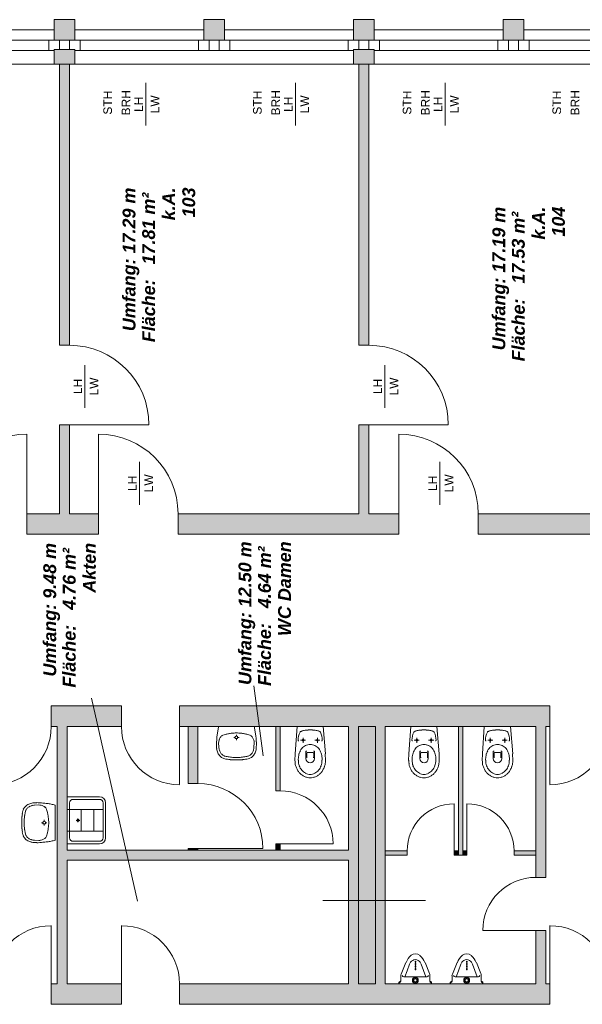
# Model space of a CAD drawing. Header units: metres. Extents: x -167 to 152, y -127 to 99.
# Tile 218 of 225: x 9.52 to 16.09, y 63.24 to 74.76. Entities that reach past the tile are written whole.
import ezdxf

# ---------------------------------------------------------------- set-up
doc = ezdxf.new("R2010")
doc.units = ezdxf.units.M
doc.layers.add('_OG 1 - B (3D)', color=7, linetype='Continuous', lineweight=9)
doc.layers.add('COE_Bestand-allg.', color=7, linetype='Continuous', lineweight=9)
doc.styles.add('Arial', font='arial.ttf')
doc.styles.add('Arial (bold italic)', font='arialbi.ttf')

# ---------------------------------------------------------------- blocks, each defined once
blk = doc.blocks.new('Group-17')
at = {"layer": 'COE_Bestand-allg.', "linetype": 'Continuous', "lineweight": 0, "transparency": 33554687}
for points in [[(10.16, 74.518), (10.16, 74.758), (9.92, 74.758), (9.92, 74.518)], [(11.91, 74.518), (11.91, 74.758), (11.67, 74.758), (11.67, 74.518)], [(13.66, 74.518), (13.66, 74.758), (13.42, 74.758), (13.42, 74.518)], [(15.41, 74.518), (15.41, 74.758), (15.17, 74.758), (15.17, 74.518)], [(10.16, 74.238), (10.16, 74.41), (9.92, 74.41), (9.92, 74.238)], [(13.66, 74.238), (13.66, 74.41), (13.42, 74.41), (13.42, 74.238)], [(10.097, 70.948), (10.097, 74.238), (9.982, 74.238), (9.982, 70.948)], [(13.597, 70.948), (13.597, 74.238), (13.482, 74.238), (13.482, 70.948)], [(10.437, 68.738), (10.437, 68.978), (10.097, 68.978), (10.097, 70.018), (9.982, 70.018), (9.982, 68.978), (9.6, 68.978), (9.6, 68.738)], [(13.947, 68.738), (13.947, 68.978), (13.597, 68.978), (13.597, 70.018), (13.482, 70.018), (13.482, 68.978), (11.367, 68.978), (11.367, 68.738)], [(19.202, 68.738), (19.202, 68.978), (17.075, 68.978), (17.075, 69.638), (16.93, 69.638), (16.93, 68.978), (14.877, 68.978), (14.877, 68.738)], [(15.715, 66.728), (11.385, 66.728), (11.385, 66.487), (13.36, 66.487), (13.36, 65.04), (10.07, 65.04), (10.07, 66.487), (10.705, 66.487), (10.705, 66.728), (9.885, 66.728), (9.885, 66.487), (9.955, 66.487), (9.955, 63.477), (9.885, 63.477), (9.885, 63.238), (10.705, 63.238), (10.705, 63.477), (10.07, 63.477), (10.07, 64.925), (13.36, 64.925), (13.36, 63.477), (11.385, 63.477), (11.385, 63.238), (15.715, 63.238), (15.715, 63.477), (15.665, 63.477), (15.665, 64.103), (15.55, 64.103), (15.55, 63.477), (13.79, 63.477), (13.79, 66.487), (15.55, 66.487), (15.55, 64.723), (15.665, 64.723), (15.665, 66.487), (15.715, 66.487)], [(11.6, 65.82), (11.6, 66.487), (11.485, 66.487), (11.485, 65.82)], [(12.56, 65.735), (12.56, 66.487), (12.51, 66.487), (12.51, 65.735)], [(14.645, 64.983), (14.695, 64.983), (14.695, 66.487), (14.645, 66.487)], [(12.56, 65.04), (12.56, 65.115), (12.51, 65.115), (12.51, 65.04)], [(11.6, 65.04), (11.6, 65.06), (11.485, 65.06), (11.485, 65.04)], [(13.79, 65.033), (13.79, 64.983), (14.045, 64.983), (14.045, 65.033)], [(14.645, 64.983), (14.645, 65.033), (14.595, 65.033), (14.595, 64.983)], [(14.745, 64.983), (14.745, 65.033), (14.695, 65.033), (14.695, 64.983)], [(15.55, 64.983), (15.55, 65.033), (15.295, 65.033), (15.295, 64.983)]]:
    blk.add_hatch(color=252, dxfattribs=at).paths.add_polyline_path(points)
at = {"layer": 'COE_Bestand-allg.', "color": 7, "linetype": 'Continuous', "lineweight": 9, "transparency": 33554687}
for p, q in [((8.41, 74.638), (9.92, 74.638)), ((11.67, 74.638), (10.16, 74.638)), ((11.91, 74.638), (13.42, 74.638)), ((15.17, 74.638), (13.66, 74.638)), ((15.41, 74.638), (16.92, 74.638)), ((8.473, 74.518), (9.857, 74.518)), ((9.92, 74.518), (9.857, 74.518)), ((9.857, 74.518), (9.857, 74.398)), ((9.982, 74.518), (9.982, 74.41)), ((10.097, 74.518), (10.097, 74.41)), ((10.16, 74.518), (10.223, 74.518)), ((11.607, 74.518), (10.223, 74.518)), ((10.223, 74.518), (10.223, 74.398)), ((11.67, 74.518), (11.607, 74.518)), ((11.607, 74.518), (11.607, 74.398)), ((11.732, 74.518), (11.732, 74.398)), ((11.847, 74.518), (11.847, 74.398)), ((11.91, 74.518), (11.972, 74.518)), ((11.972, 74.518), (11.972, 74.398)), ((11.972, 74.518), (13.357, 74.518)), ((13.42, 74.518), (13.357, 74.518)), ((13.357, 74.518), (13.357, 74.398)), ((13.482, 74.518), (13.482, 74.41)), ((13.597, 74.518), (13.597, 74.41)), ((13.66, 74.518), (13.723, 74.518)), ((15.107, 74.518), (13.723, 74.518)), ((13.723, 74.518), (13.723, 74.398)), ((15.17, 74.518), (15.107, 74.518)), ((15.107, 74.518), (15.107, 74.398)), ((15.232, 74.518), (15.232, 74.398)), ((15.347, 74.518), (15.347, 74.398)), ((15.41, 74.518), (15.472, 74.518)), ((15.472, 74.518), (15.472, 74.398)), ((15.472, 74.518), (16.857, 74.518)), ((8.473, 74.398), (9.857, 74.398)), ((9.92, 74.398), (9.857, 74.398)), ((10.16, 74.398), (10.223, 74.398)), ((11.607, 74.398), (10.223, 74.398)), ((11.732, 74.398), (11.607, 74.398)), ((11.847, 74.398), (11.732, 74.398)), ((11.847, 74.398), (11.972, 74.398)), ((11.972, 74.398), (13.357, 74.398)), ((13.42, 74.398), (13.357, 74.398)), ((13.66, 74.398), (13.723, 74.398)), ((15.107, 74.398), (13.723, 74.398)), ((15.232, 74.398), (15.107, 74.398)), ((15.347, 74.398), (15.232, 74.398)), ((15.347, 74.398), (15.472, 74.398)), ((15.472, 74.398), (16.857, 74.398)), ((9.92, 74.238), (6.66, 74.238)), ((9.982, 70.948), (9.982, 74.238)), ((10.097, 70.948), (10.097, 74.238)), ((13.42, 74.238), (10.16, 74.238)), ((13.482, 70.948), (13.482, 74.238)), ((13.597, 70.948), (13.597, 74.238)), ((16.92, 74.238), (13.66, 74.238)), ((10.989, 73.518), (10.991, 74.017)), ((12.739, 73.518), (12.741, 74.017)), ((14.489, 73.518), (14.491, 74.017)), ((9.982, 70.948), (10.097, 70.948)), ((13.482, 70.948), (13.597, 70.948)), ((10.279, 70.216), (10.279, 70.716)), ((13.784, 70.216), (13.784, 70.716)), ((9.982, 70.018), (10.097, 70.018)), ((9.982, 68.978), (9.982, 70.018)), ((10.097, 70.018), (11.027, 70.018)), ((10.097, 68.978), (10.097, 70.018)), ((13.482, 68.978), (13.482, 70.018)), ((13.482, 70.018), (13.597, 70.018)), ((13.597, 70.018), (14.527, 70.018)), ((13.597, 68.978), (13.597, 70.018)), ((9.6, 68.978), (9.6, 69.908)), ((10.437, 68.978), (10.437, 69.908)), ((13.947, 68.978), (13.947, 69.908)), ((10.918, 69.083), (10.918, 69.583)), ((14.428, 69.083), (14.428, 69.583)), ((9.6, 68.978), (9.982, 68.978)), ((9.6, 68.978), (9.6, 68.738)), ((10.097, 68.978), (10.437, 68.978)), ((10.437, 68.738), (10.437, 68.978)), ((11.367, 68.978), (13.482, 68.978)), ((11.367, 68.738), (11.367, 68.978)), ((13.597, 68.978), (13.947, 68.978)), ((13.947, 68.738), (13.947, 68.978)), ((14.877, 68.978), (16.93, 68.978)), ((14.877, 68.738), (14.877, 68.978)), ((9.6, 68.738), (10.437, 68.738)), ((11.367, 68.738), (13.947, 68.738)), ((14.877, 68.738), (19.202, 68.738)), ((12.255, 66.962), (12.361, 66.146)), ((10.356, 66.82), (10.893, 64.446)), ((9.885, 66.728), (10.705, 66.728)), ((9.885, 66.728), (9.885, 66.487)), ((10.705, 66.728), (10.705, 66.487)), ((11.385, 66.728), (15.715, 66.728)), ((11.385, 66.728), (11.385, 66.487)), ((15.715, 66.487), (15.715, 66.728)), ((9.885, 66.487), (9.955, 66.487)), ((9.955, 66.487), (9.955, 63.477)), ((10.07, 66.487), (10.705, 66.487)), ((10.07, 66.487), (10.07, 65.04)), ((11.385, 66.487), (11.385, 65.808)), ((11.385, 66.487), (13.36, 66.487)), ((11.485, 66.487), (11.485, 65.82)), ((11.6, 66.487), (11.6, 65.82)), ((11.843, 66.487), (12.257, 66.487)), ((12.51, 66.487), (12.51, 65.735)), ((12.56, 66.487), (12.56, 65.735)), ((12.758, 66.487), (12.735, 66.168)), ((12.758, 66.487), (13.062, 66.487)), ((13.062, 66.487), (13.09, 66.168)), ((13.36, 66.487), (13.36, 65.04)), ((13.475, 66.487), (13.675, 66.487)), ((13.475, 66.487), (13.475, 63.477)), ((13.675, 66.487), (13.675, 63.477)), ((13.79, 66.487), (15.55, 66.487)), ((13.79, 66.487), (13.79, 63.477)), ((14.088, 66.487), (14.065, 66.168)), ((14.088, 66.487), (14.392, 66.487)), ((14.392, 66.487), (14.42, 66.168)), ((14.645, 64.983), (14.645, 66.487)), ((14.695, 64.983), (14.695, 66.487)), ((14.947, 66.487), (14.925, 66.168)), ((14.947, 66.487), (15.252, 66.487)), ((15.252, 66.487), (15.28, 66.168)), ((15.55, 66.487), (15.55, 64.723)), ((15.665, 66.487), (15.715, 66.487)), ((15.665, 66.487), (15.665, 64.723)), ((15.715, 66.487), (15.715, 65.808)), ((12.04, 66.36), (12.019, 66.36)), ((12.05, 66.37), (12.05, 66.392)), ((12.081, 66.36), (12.06, 66.36)), ((12.829, 66.298), (12.829, 66.357)), ((12.996, 66.298), (12.996, 66.357)), ((14.159, 66.298), (14.159, 66.357)), ((14.326, 66.298), (14.326, 66.357)), ((15.018, 66.298), (15.018, 66.357)), ((15.186, 66.298), (15.186, 66.357)), ((11.818, 66.251), (11.817, 66.273)), ((11.845, 66.247), (11.842, 66.297)), ((12.05, 66.329), (12.05, 66.35)), ((12.255, 66.247), (12.258, 66.297)), ((12.282, 66.251), (12.283, 66.273)), ((12.858, 66.327), (12.799, 66.327)), ((12.966, 66.327), (13.026, 66.327)), ((14.188, 66.327), (14.129, 66.327)), ((14.296, 66.327), (14.356, 66.327)), ((15.048, 66.327), (14.989, 66.327)), ((15.156, 66.327), (15.216, 66.327)), ((12.733, 66.092), (12.735, 66.168)), ((12.863, 66.195), (12.863, 66.113)), ((12.873, 66.176), (12.873, 66.129)), ((12.953, 66.176), (12.953, 66.129)), ((12.962, 66.195), (12.962, 66.113)), ((13.091, 66.092), (13.089, 66.168)), ((14.063, 66.092), (14.065, 66.168)), ((14.193, 66.195), (14.193, 66.113)), ((14.203, 66.176), (14.203, 66.129)), ((14.283, 66.176), (14.283, 66.129)), ((14.292, 66.195), (14.292, 66.113)), ((14.421, 66.092), (14.419, 66.168)), ((14.923, 66.092), (14.925, 66.168)), ((15.052, 66.195), (15.052, 66.113)), ((15.062, 66.176), (15.062, 66.129)), ((15.142, 66.176), (15.142, 66.129)), ((15.152, 66.195), (15.152, 66.113)), ((15.281, 66.092), (15.279, 66.168)), ((11.485, 65.82), (11.6, 65.82)), ((10.07, 65.115), (10.07, 65.665)), ((10.07, 65.665), (10.45, 65.665)), ((12.51, 65.735), (12.56, 65.735)), ((9.69, 65.567), (9.74, 65.57)), ((9.693, 65.595), (9.716, 65.596)), ((9.93, 65.569), (9.93, 65.156)), ((10.1, 65.185), (10.1, 65.595)), ((10.14, 65.635), (10.45, 65.635)), ((10.49, 65.595), (10.49, 65.185)), ((10.52, 65.595), (10.52, 65.185)), ((14.595, 65.033), (14.595, 65.583)), ((14.745, 65.033), (14.745, 65.583)), ((10.07, 65.515), (10.49, 65.515)), ((10.233, 65.515), (10.233, 65.265)), ((10.383, 65.515), (10.383, 65.265)), ((9.772, 65.362), (9.793, 65.362)), ((9.803, 65.372), (9.803, 65.394)), ((9.803, 65.331), (9.803, 65.353)), ((9.812, 65.362), (9.834, 65.362)), ((10.177, 65.39), (10.22, 65.39)), ((10.197, 65.411), (10.197, 65.369)), ((10.197, 65.39), (10.197, 65.39)), ((10.07, 65.265), (10.49, 65.265)), ((9.69, 65.158), (9.74, 65.155)), ((9.693, 65.13), (9.716, 65.129)), ((10.45, 65.115), (10.07, 65.115)), ((10.45, 65.145), (10.14, 65.145)), ((12.51, 65.115), (12.51, 65.04)), ((12.51, 65.115), (12.56, 65.115)), ((12.56, 65.115), (13.18, 65.115)), ((12.56, 65.115), (12.56, 65.04)), ((10.07, 65.04), (13.36, 65.04)), ((11.485, 65.06), (11.6, 65.06)), ((11.485, 65.06), (11.485, 65.04)), ((11.6, 65.06), (12.36, 65.06)), ((11.6, 65.06), (11.6, 65.04)), ((13.79, 65.033), (14.045, 65.033)), ((13.79, 64.983), (14.045, 64.983)), ((14.045, 65.033), (14.045, 64.983)), ((14.595, 65.033), (14.645, 65.033)), ((14.595, 64.983), (14.595, 65.033)), ((14.595, 64.983), (14.745, 64.983)), ((14.695, 65.033), (14.745, 65.033)), ((14.745, 64.983), (14.745, 65.033)), ((15.295, 65.033), (15.55, 65.033)), ((15.295, 64.983), (15.295, 65.033)), ((15.295, 64.983), (15.55, 64.983)), ((10.07, 64.925), (10.07, 63.477)), ((10.07, 64.925), (13.36, 64.925)), ((13.36, 64.925), (13.36, 63.477)), ((15.55, 64.723), (15.665, 64.723)), ((14.26, 64.451), (13.06, 64.451)), ((9.885, 63.477), (9.885, 64.158)), ((10.705, 63.477), (10.705, 64.158)), ((15.55, 64.103), (14.93, 64.103)), ((15.55, 64.103), (15.55, 63.477)), ((15.55, 64.103), (15.665, 64.103)), ((15.665, 64.103), (15.665, 63.477)), ((15.715, 63.477), (15.715, 64.158)), ((13.974, 63.591), (14.032, 63.728)), ((14.045, 63.63), (14.073, 63.708)), ((14.086, 63.729), (14.073, 63.708)), ((14.198, 63.729), (14.211, 63.708)), ((14.265, 63.558), (14.211, 63.708)), ((14.306, 63.599), (14.255, 63.727)), ((14.574, 63.591), (14.632, 63.728)), ((14.645, 63.63), (14.673, 63.708)), ((14.686, 63.729), (14.673, 63.708)), ((14.798, 63.729), (14.811, 63.708)), ((14.865, 63.558), (14.811, 63.708)), ((14.906, 63.599), (14.855, 63.727)), ((14.018, 63.558), (14.045, 63.63)), ((14.618, 63.558), (14.645, 63.63)), ((9.885, 63.477), (9.955, 63.477)), ((9.885, 63.477), (9.885, 63.238)), ((10.07, 63.477), (10.705, 63.477)), ((10.705, 63.477), (10.705, 63.238)), ((11.385, 63.477), (13.36, 63.477)), ((11.385, 63.477), (11.385, 63.238)), ((13.475, 63.477), (13.675, 63.477)), ((13.79, 63.477), (15.55, 63.477)), ((13.95, 63.477), (13.95, 63.493)), ((13.95, 63.477), (14.33, 63.477)), ((13.97, 63.507), (13.97, 63.57)), ((14.005, 63.558), (14.279, 63.558)), ((14.31, 63.506), (14.31, 63.58)), ((14.33, 63.477), (14.33, 63.493)), ((14.55, 63.477), (14.55, 63.493)), ((14.55, 63.477), (14.93, 63.477)), ((14.57, 63.507), (14.57, 63.57)), ((14.605, 63.558), (14.879, 63.558)), ((14.91, 63.506), (14.91, 63.58)), ((14.93, 63.477), (14.93, 63.493)), ((15.665, 63.477), (15.715, 63.477)), ((15.715, 63.477), (15.715, 63.238)), ((9.885, 63.238), (10.705, 63.238)), ((11.385, 63.238), (15.715, 63.238))]:
    blk.add_line(p, q, dxfattribs=at)
at = {"layer": 'COE_Bestand-allg.', "color": 7, "linetype": 'Continuous', "lineweight": 9, "transparency": 33554687, "flags": 128}
for points in [[(10.16, 74.518), (10.16, 74.758), (9.92, 74.758), (9.92, 74.518)], [(10.16, 74.518), (9.92, 74.518), (9.92, 74.758), (10.16, 74.758)], [(11.91, 74.518), (11.91, 74.758), (11.67, 74.758), (11.67, 74.518)], [(11.67, 74.518), (11.91, 74.518), (11.91, 74.758), (11.67, 74.758)], [(13.66, 74.518), (13.66, 74.758), (13.42, 74.758), (13.42, 74.518)], [(13.66, 74.518), (13.42, 74.518), (13.42, 74.758), (13.66, 74.758)], [(15.41, 74.518), (15.41, 74.758), (15.17, 74.758), (15.17, 74.518)], [(15.17, 74.518), (15.41, 74.518), (15.41, 74.758), (15.17, 74.758)], [(10.16, 74.238), (10.16, 74.41), (9.92, 74.41), (9.92, 74.238)], [(10.16, 74.238), (9.92, 74.238), (9.92, 74.41), (10.16, 74.41)], [(13.66, 74.238), (13.66, 74.41), (13.42, 74.41), (13.42, 74.238)], [(13.66, 74.238), (13.42, 74.238), (13.42, 74.41), (13.66, 74.41)], [(10.097, 70.948), (10.097, 74.238), (9.982, 74.238), (9.982, 70.948)], [(13.597, 70.948), (13.597, 74.238), (13.482, 74.238), (13.482, 70.948)], [(10.437, 68.738), (10.437, 68.978), (10.097, 68.978), (10.097, 70.018), (9.982, 70.018), (9.982, 68.978), (9.6, 68.978), (9.6, 68.738)], [(13.947, 68.738), (13.947, 68.978), (13.597, 68.978), (13.597, 70.018), (13.482, 70.018), (13.482, 68.978), (11.367, 68.978), (11.367, 68.738)], [(19.202, 68.738), (19.202, 68.978), (17.075, 68.978), (17.075, 69.638), (16.93, 69.638), (16.93, 68.978), (14.877, 68.978), (14.877, 68.738)], [(15.715, 66.728), (11.385, 66.728), (11.385, 66.487), (13.36, 66.487), (13.36, 65.04), (10.07, 65.04), (10.07, 66.487), (10.705, 66.487), (10.705, 66.728), (9.885, 66.728), (9.885, 66.487), (9.955, 66.487), (9.955, 63.477), (9.885, 63.477), (9.885, 63.238), (10.705, 63.238), (10.705, 63.477), (10.07, 63.477), (10.07, 64.925), (13.36, 64.925), (13.36, 63.477), (11.385, 63.477), (11.385, 63.238), (15.715, 63.238), (15.715, 63.477), (15.665, 63.477), (15.665, 64.103), (15.55, 64.103), (15.55, 63.477), (13.79, 63.477), (13.79, 66.487), (15.55, 66.487), (15.55, 64.723), (15.665, 64.723), (15.665, 66.487), (15.715, 66.487)], [(11.6, 65.82), (11.6, 66.487), (11.485, 66.487), (11.485, 65.82)], [(12.56, 65.735), (12.56, 66.487), (12.51, 66.487), (12.51, 65.735)], [(14.645, 64.983), (14.695, 64.983), (14.695, 66.487), (14.645, 66.487)], [(12.56, 65.04), (12.56, 65.115), (12.51, 65.115), (12.51, 65.04)], [(11.6, 65.04), (11.6, 65.06), (11.485, 65.06), (11.485, 65.04)], [(13.79, 65.033), (13.79, 64.983), (14.045, 64.983), (14.045, 65.033)], [(14.645, 64.983), (14.645, 65.033), (14.595, 65.033), (14.595, 64.983)], [(14.745, 64.983), (14.745, 65.033), (14.695, 65.033), (14.695, 64.983)], [(15.55, 64.983), (15.55, 65.033), (15.295, 65.033), (15.295, 64.983)]]:
    blk.add_lwpolyline(points, close=True, dxfattribs=at)
at = {"layer": 'COE_Bestand-allg.', "color": 7, "linetype": 'Continuous', "lineweight": 9, "transparency": 33554687}
for centre, radius in [((14.143, 63.737), 0.00388), ((14.143, 63.719), 0.00388), ((14.743, 63.737), 0.00388), ((14.743, 63.719), 0.00388), ((14.143, 63.7), 0.00388), ((14.143, 63.681), 0.00388), ((14.143, 63.662), 0.00388), ((14.143, 63.644), 0.00388), ((14.743, 63.7), 0.00388), ((14.743, 63.681), 0.00388), ((14.743, 63.662), 0.00388), ((14.743, 63.644), 0.00388), ((14.141, 63.518), 0.0347), ((14.141, 63.518), 0.0233), ((14.141, 63.518), 0.0172), ((14.741, 63.518), 0.0347), ((14.741, 63.518), 0.0233), ((14.741, 63.518), 0.0172)]:
    blk.add_circle(centre, radius, dxfattribs=at)
for centre, radius, start, end in [((10.097, 70.018), 0.93, 0, 90), ((13.597, 70.018), 0.93, 0, 90), ((9.6, 68.978), 0.93, 90, 180), ((10.437, 68.978), 0.93, 0, 90), ((13.947, 68.978), 0.93, 360, 90), ((9.205, 66.487), 0.68, 270, 0), ((11.385, 66.487), 0.68, 180, 270), ((12.679, 66.281), 0.861, 166.1113, 169.1725), ((11.421, 66.281), 0.861, 10.8278, 13.8893), ((15.715, 66.487), 0.68, 270, 0), ((12.976, 66.229), 1.162, 171.8094, 174.3143), ((12.862, 66.245), 1.047, 169.1436, 171.8298), ((11.94, 66.308), 0.0948, 140.9782, 151.6668), ((11.927, 66.319), 0.0773, 128.7792, 141.0246), ((11.918, 66.33), 0.0628, 114.7359, 128.7914), ((11.986, 66.114), 0.289, 103.0369, 109.0886), ((12.041, 65.885), 0.525, 99.1727, 103.23), ((12.083, 65.631), 0.783, 96.1493, 99.2552), ((12.042, 66.11), 0.301, 93.4671, 98.092), ((12.048, 66.011), 0.401, 89.6973, 93.5202), ((12.05, 66.36), 0.0177, 90, 270), ((12.052, 66.011), 0.401, 86.4798, 90.3027), ((12.05, 66.36), 0.0177, 270, 90), ((12.058, 66.11), 0.301, 81.908, 86.5329), ((12.017, 65.631), 0.783, 80.7448, 83.8507), ((12.059, 65.885), 0.525, 76.77, 80.8273), ((12.114, 66.114), 0.289, 70.9114, 76.9631), ((12.182, 66.33), 0.0628, 51.2086, 65.2641), ((12.173, 66.319), 0.0773, 38.9754, 51.2208), ((12.16, 66.308), 0.0948, 28.3332, 39.0218), ((11.238, 66.245), 1.047, 8.1703, 10.8567), ((11.124, 66.229), 1.162, 5.6857, 8.1908), ((12.965, 66.333), 0.193, 152.7806, 181.7625), ((12.809, 66.412), 0.0185, 122.6303, 148.5961), ((12.83, 66.383), 0.0537, 111.3137, 124.0477), ((12.855, 66.32), 0.122, 104.5499, 111.8955), ((12.88, 66.227), 0.218, 99.7999, 104.7702), ((12.899, 66.122), 0.325, 96.0916, 99.8978), ((12.909, 66.03), 0.417, 92.9228, 96.1437), ((12.912, 65.977), 0.471, 89.9853, 92.957), ((12.913, 65.977), 0.471, 87.043, 90.0147), ((12.916, 66.03), 0.417, 83.8563, 87.0772), ((12.926, 66.122), 0.325, 80.1022, 83.9084), ((12.945, 66.227), 0.218, 75.2298, 80.2001), ((12.97, 66.32), 0.122, 68.1045, 75.4501), ((12.995, 66.383), 0.0537, 55.9523, 68.6863), ((13.016, 66.412), 0.0185, 31.4039, 57.3697), ((12.86, 66.333), 0.193, 358.2375, 27.2194), ((14.295, 66.333), 0.193, 152.7806, 181.7625), ((14.139, 66.412), 0.0185, 122.6303, 148.5961), ((14.16, 66.383), 0.0537, 111.3137, 124.0477), ((14.185, 66.32), 0.122, 104.5499, 111.8955), ((14.21, 66.227), 0.218, 99.7999, 104.7702), ((14.229, 66.122), 0.325, 96.0916, 99.8978), ((14.239, 66.03), 0.417, 92.9228, 96.1437), ((14.242, 65.977), 0.471, 89.9853, 92.957), ((14.243, 65.977), 0.471, 87.043, 90.0147), ((14.246, 66.03), 0.417, 83.8563, 87.0772), ((14.256, 66.122), 0.325, 80.1022, 83.9084), ((14.275, 66.227), 0.218, 75.2298, 80.2001), ((14.3, 66.32), 0.122, 68.1045, 75.4501), ((14.325, 66.383), 0.0537, 55.9523, 68.6863), ((14.346, 66.412), 0.0185, 31.4039, 57.3697), ((14.19, 66.333), 0.193, 358.2375, 27.2194), ((15.155, 66.333), 0.193, 152.7806, 181.7625), ((14.999, 66.412), 0.0185, 122.6303, 148.5961), ((15.02, 66.383), 0.0537, 111.3137, 124.0477), ((15.045, 66.32), 0.122, 104.5499, 111.8955), ((15.07, 66.227), 0.218, 99.7999, 104.7702), ((15.089, 66.122), 0.325, 96.0916, 99.8978), ((15.099, 66.03), 0.417, 92.9228, 96.1437), ((15.102, 65.977), 0.471, 89.9853, 92.957), ((15.103, 65.977), 0.471, 87.043, 90.0147), ((15.106, 66.03), 0.417, 83.8563, 87.0772), ((15.116, 66.122), 0.325, 80.1022, 83.9084), ((15.135, 66.227), 0.218, 75.2298, 80.2001), ((15.16, 66.32), 0.122, 68.1045, 75.4501), ((15.185, 66.383), 0.0537, 55.9523, 68.6863), ((15.206, 66.412), 0.0185, 31.4039, 57.3697), ((15.05, 66.333), 0.193, 358.2375, 27.2194), ((13.564, 66.244), 1.748, 177.834, 179.0322), ((13.208, 66.257), 1.391, 176.4492, 177.8443), ((11.972, 66.246), 0.154, 178.1193, 187.1165), ((11.977, 66.293), 0.135, 169.8598, 178.3085), ((11.969, 66.295), 0.127, 161.1024, 169.9054), ((11.976, 66.25), 0.131, 181.3871, 189.6242), ((11.956, 66.3), 0.112, 151.6136, 161.1522), ((12.144, 66.3), 0.112, 18.8478, 28.3864), ((12.131, 66.295), 0.127, 10.0946, 18.8976), ((12.124, 66.25), 0.131, 350.3758, 358.6129), ((12.123, 66.293), 0.135, 1.6915, 10.1402), ((10.892, 66.257), 1.391, 2.1557, 3.5508), ((12.128, 66.246), 0.154, 352.8835, 1.8807), ((10.536, 66.244), 1.748, 0.9678, 2.166), ((12.779, 66.327), 0.007, 179.9929, 270.0071), ((12.921, 66.139), 0.141, 128.1654, 140.0393), ((12.829, 66.327), 0.01, 0, 180), ((12.829, 66.327), 0.01, 180, 0), ((12.916, 66.145), 0.133, 115.8148, 128.1614), ((12.913, 66.151), 0.127, 103.059, 115.7989), ((12.913, 66.154), 0.123, 90.0683, 103.0333), ((12.912, 66.154), 0.123, 76.9667, 89.9317), ((12.912, 66.151), 0.127, 64.2011, 76.941), ((12.909, 66.145), 0.133, 51.8386, 64.1852), ((12.996, 66.327), 0.01, 0, 180), ((12.996, 66.327), 0.01, 180, 0), ((12.904, 66.139), 0.141, 39.9607, 51.8346), ((13.046, 66.327), 0.007, 269.9929, 0.0071), ((14.109, 66.327), 0.007, 179.9929, 270.0071), ((14.251, 66.139), 0.141, 128.1654, 140.0393), ((14.159, 66.327), 0.01, 0, 180), ((14.159, 66.327), 0.01, 180, 0), ((14.246, 66.145), 0.133, 115.8148, 128.1614), ((14.243, 66.151), 0.127, 103.059, 115.7989), ((14.243, 66.154), 0.123, 90.0683, 103.0333), ((14.242, 66.154), 0.123, 76.9667, 89.9317), ((14.242, 66.151), 0.127, 64.2011, 76.941), ((14.239, 66.145), 0.133, 51.8386, 64.1852), ((14.326, 66.327), 0.01, 0, 180), ((14.326, 66.327), 0.01, 180, 0), ((14.234, 66.139), 0.141, 39.9607, 51.8346), ((14.376, 66.327), 0.007, 269.9929, 0.0071), ((14.969, 66.327), 0.007, 179.9929, 270.0071), ((15.111, 66.139), 0.141, 128.1654, 140.0393), ((15.018, 66.327), 0.01, 0, 180), ((15.018, 66.327), 0.01, 180, 0), ((15.106, 66.145), 0.133, 115.8148, 128.1614), ((15.103, 66.151), 0.127, 103.059, 115.7989), ((15.103, 66.154), 0.123, 90.0683, 103.0333), ((15.102, 66.154), 0.123, 76.9667, 89.9317), ((15.102, 66.151), 0.127, 64.2011, 76.941), ((15.099, 66.145), 0.133, 51.8386, 64.1852), ((15.186, 66.327), 0.01, 0, 180), ((15.186, 66.327), 0.01, 180, 0), ((15.094, 66.139), 0.141, 39.9607, 51.8346), ((15.236, 66.327), 0.007, 269.9929, 0.0071), ((11.977, 66.246), 0.16, 187.0818, 195.8852), ((11.975, 66.246), 0.157, 195.8507, 204.7368), ((11.967, 66.242), 0.148, 204.7016, 213.9487), ((11.955, 66.234), 0.134, 213.9132, 223.8049), ((11.981, 66.251), 0.136, 189.5852, 197.6276), ((11.978, 66.25), 0.133, 197.5889, 205.746), ((11.969, 66.246), 0.123, 205.705, 214.2942), ((11.943, 66.222), 0.117, 223.7723, 234.5835), ((11.957, 66.237), 0.108, 214.2494, 223.6133), ((11.934, 66.209), 0.101, 234.5629, 246.5125), ((11.945, 66.226), 0.091, 223.5668, 234.0729), ((11.935, 66.212), 0.0746, 234.0354, 246.0282), ((11.93, 66.2), 0.0614, 246.0246, 259.6845), ((12.012, 66.531), 0.402, 256.652, 259.83), ((12.044, 66.706), 0.58, 259.7772, 262.2643), ((12.065, 66.865), 0.74, 262.2353, 264.3483), ((12.077, 66.974), 0.85, 264.3295, 266.2556), ((12.079, 67.011), 0.887, 266.2405, 268.1132), ((12.021, 67.011), 0.887, 271.8868, 273.7595), ((12.023, 66.974), 0.85, 273.7444, 275.6705), ((12.035, 66.865), 0.74, 275.6517, 277.7647), ((12.056, 66.706), 0.58, 277.7357, 280.2228), ((12.088, 66.531), 0.402, 280.17, 283.348), ((12.17, 66.2), 0.0614, 280.3155, 293.9754), ((12.165, 66.212), 0.0746, 293.9718, 305.9646), ((12.166, 66.209), 0.101, 293.4875, 305.4371), ((12.155, 66.226), 0.091, 305.9271, 316.4332), ((12.143, 66.237), 0.108, 316.3867, 325.7506), ((12.157, 66.222), 0.117, 305.4165, 316.2277), ((12.131, 66.246), 0.123, 325.7058, 334.295), ((12.145, 66.234), 0.134, 316.1951, 326.0868), ((12.122, 66.25), 0.133, 334.254, 342.4111), ((12.119, 66.251), 0.136, 342.3724, 350.4148), ((12.133, 66.242), 0.148, 326.0513, 335.2984), ((12.125, 66.246), 0.157, 335.2632, 344.1493), ((12.123, 66.246), 0.16, 344.1148, 352.9182), ((13.084, 66.094), 0.311, 170.1229, 180.2963), ((12.94, 66.128), 0.163, 162.4435, 173.2192), ((12.935, 66.13), 0.157, 151.4311, 162.4613), ((12.928, 66.133), 0.15, 140.033, 151.4446), ((12.868, 66.195), 0.005, 90, 180), ((12.872, 66.188), 0.0131, 98.2189, 108.0169), ((12.868, 66.199), 0.000783, 90.3188, 160.8002), ((12.88, 66.144), 0.0574, 95.8076, 99.3934), ((12.878, 66.176), 0.005, 90, 180), ((12.878, 66.129), 0.005, 180, 270), ((12.882, 66.169), 0.0137, 96.8831, 105.3897), ((12.878, 66.181), 0.000659, 84.583, 157.873), ((12.888, 66.123), 0.0602, 94.8262, 97.9228), ((12.896, 66.035), 0.148, 93.3168, 95.0064), ((12.904, 65.915), 0.269, 92.2394, 93.3718), ((12.909, 65.784), 0.4, 91.3941, 92.2621), ((12.912, 65.673), 0.511, 90.6696, 91.4059), ((12.912, 65.609), 0.575, 89.9967, 90.6772), ((12.913, 65.609), 0.575, 89.3228, 90.0033), ((12.913, 65.673), 0.511, 88.5941, 89.3304), ((12.916, 65.784), 0.4, 87.7379, 88.6059), ((12.921, 65.915), 0.269, 86.6282, 87.7606), ((12.929, 66.035), 0.148, 84.9936, 86.6832), ((12.937, 66.123), 0.0602, 82.0772, 85.1738), ((12.943, 66.169), 0.0137, 74.6103, 83.1169), ((12.947, 66.181), 0.000659, 22.127, 95.417), ((12.948, 66.176), 0.005, 0, 90), ((12.948, 66.129), 0.005, 270, 0), ((12.945, 66.144), 0.0574, 80.6066, 84.1924), ((12.953, 66.188), 0.0131, 71.9831, 81.7811), ((12.957, 66.199), 0.000783, 19.1998, 89.6812), ((12.957, 66.195), 0.005, 0, 90), ((12.897, 66.133), 0.15, 28.5554, 39.967), ((12.89, 66.13), 0.157, 17.5387, 28.5689), ((12.885, 66.128), 0.163, 6.7808, 17.5565), ((12.741, 66.094), 0.311, 359.7037, 9.8771), ((14.414, 66.094), 0.311, 170.1229, 180.2963), ((14.27, 66.128), 0.163, 162.4435, 173.2192), ((14.265, 66.13), 0.157, 151.4311, 162.4613), ((14.258, 66.133), 0.15, 140.033, 151.4446), ((14.198, 66.195), 0.005, 90, 180), ((14.202, 66.188), 0.0131, 98.2189, 108.0169), ((14.198, 66.199), 0.000783, 90.3188, 160.8002), ((14.21, 66.144), 0.0574, 95.8076, 99.3934), ((14.208, 66.176), 0.005, 90, 180), ((14.208, 66.129), 0.005, 180, 270), ((14.212, 66.169), 0.0137, 96.8831, 105.3897), ((14.208, 66.181), 0.000659, 84.583, 157.873), ((14.218, 66.123), 0.0602, 94.8262, 97.9228), ((14.226, 66.035), 0.148, 93.3168, 95.0064), ((14.234, 65.915), 0.269, 92.2394, 93.3718), ((14.239, 65.784), 0.4, 91.3941, 92.2621), ((14.242, 65.673), 0.511, 90.6696, 91.4059), ((14.242, 65.609), 0.575, 89.9967, 90.6772), ((14.243, 65.609), 0.575, 89.3228, 90.0033), ((14.243, 65.673), 0.511, 88.5941, 89.3304), ((14.246, 65.784), 0.4, 87.7379, 88.6059), ((14.251, 65.915), 0.269, 86.6282, 87.7606), ((14.259, 66.035), 0.148, 84.9936, 86.6832), ((14.267, 66.123), 0.0602, 82.0772, 85.1738), ((14.273, 66.169), 0.0137, 74.6103, 83.1169), ((14.277, 66.181), 0.000659, 22.127, 95.417), ((14.278, 66.176), 0.005, 0, 90), ((14.278, 66.129), 0.005, 270, 0), ((14.275, 66.144), 0.0574, 80.6066, 84.1924), ((14.283, 66.188), 0.0131, 71.9831, 81.7811), ((14.287, 66.199), 0.000783, 19.1998, 89.6812), ((14.287, 66.195), 0.005, 0, 90), ((14.227, 66.133), 0.15, 28.5554, 39.967), ((14.22, 66.13), 0.157, 17.5387, 28.5689), ((14.215, 66.128), 0.163, 6.7808, 17.5565), ((14.071, 66.094), 0.311, 359.7037, 9.8771), ((15.274, 66.094), 0.311, 170.1229, 180.2963), ((15.13, 66.128), 0.163, 162.4435, 173.2192), ((15.125, 66.13), 0.157, 151.4311, 162.4613), ((15.118, 66.133), 0.15, 140.033, 151.4446), ((15.058, 66.195), 0.005, 90, 180), ((15.062, 66.188), 0.0131, 98.2189, 108.0169), ((15.058, 66.199), 0.000783, 90.3188, 160.8002), ((15.07, 66.144), 0.0574, 95.8076, 99.3934), ((15.068, 66.176), 0.005, 90, 180), ((15.068, 66.129), 0.005, 180, 270), ((15.072, 66.169), 0.0137, 96.8831, 105.3897), ((15.068, 66.181), 0.000659, 84.583, 157.873), ((15.078, 66.123), 0.0602, 94.8262, 97.9228), ((15.086, 66.035), 0.148, 93.3168, 95.0064), ((15.094, 65.915), 0.269, 92.2394, 93.3718), ((15.099, 65.784), 0.4, 91.3941, 92.2621), ((15.102, 65.673), 0.511, 90.6696, 91.4059), ((15.102, 65.609), 0.575, 89.9967, 90.6772), ((15.103, 65.609), 0.575, 89.3228, 90.0033), ((15.103, 65.673), 0.511, 88.5941, 89.3304), ((15.106, 65.784), 0.4, 87.7379, 88.6059), ((15.111, 65.915), 0.269, 86.6282, 87.7606), ((15.119, 66.035), 0.148, 84.9936, 86.6832), ((15.127, 66.123), 0.0602, 82.0772, 85.1738), ((15.133, 66.169), 0.0137, 74.6103, 83.1169), ((15.137, 66.181), 0.000659, 22.127, 95.417), ((15.138, 66.176), 0.005, 0, 90), ((15.138, 66.129), 0.005, 270, 0), ((15.135, 66.144), 0.0574, 80.6066, 84.1924), ((15.143, 66.188), 0.0131, 71.9831, 81.7811), ((15.147, 66.199), 0.000783, 19.1998, 89.6812), ((15.147, 66.195), 0.005, 0, 90), ((15.087, 66.133), 0.15, 28.5554, 39.967), ((15.08, 66.13), 0.157, 17.5387, 28.5689), ((15.075, 66.128), 0.163, 6.7808, 17.5565), ((14.931, 66.094), 0.311, 359.7037, 9.8771), ((11.928, 66.196), 0.0874, 246.5189, 259.6725), ((12.004, 66.482), 0.383, 256.1461, 260.8169), ((12.025, 66.604), 0.506, 260.754, 264.625), ((12.033, 66.693), 0.596, 264.5856, 268.0564), ((12.035, 66.727), 0.63, 268.026, 271.3709), ((12.065, 66.727), 0.63, 268.6291, 271.974), ((12.067, 66.693), 0.596, 271.9436, 275.4144), ((12.075, 66.604), 0.506, 275.375, 279.246), ((12.096, 66.482), 0.383, 279.1831, 283.8539), ((12.172, 66.196), 0.0874, 280.3275, 293.4811), ((12.965, 66.092), 0.231, 179.8048, 189.7233), ((12.959, 66.091), 0.226, 189.7023, 199.7918), ((12.949, 66.087), 0.215, 199.7729, 210.1942), ((12.966, 66.092), 0.192, 179.8028, 189.3956), ((12.96, 66.091), 0.186, 189.3704, 199.1668), ((12.95, 66.087), 0.176, 199.1432, 209.3388), ((12.913, 66.113), 0.05, 180, 0), ((12.874, 66.087), 0.176, 330.6612, 340.8568), ((12.864, 66.091), 0.186, 340.8332, 350.6296), ((12.858, 66.092), 0.192, 350.6044, 0.1972), ((12.875, 66.087), 0.215, 329.8058, 340.2271), ((12.865, 66.091), 0.226, 340.2082, 350.2977), ((12.859, 66.092), 0.231, 350.2767, 0.1952), ((14.295, 66.092), 0.231, 179.8048, 189.7233), ((14.289, 66.091), 0.226, 189.7023, 199.7918), ((14.279, 66.087), 0.215, 199.7729, 210.1942), ((14.296, 66.092), 0.192, 179.8028, 189.3956), ((14.29, 66.091), 0.186, 189.3704, 199.1668), ((14.28, 66.087), 0.176, 199.1432, 209.3388), ((14.243, 66.113), 0.05, 180, 0), ((14.204, 66.087), 0.176, 330.6612, 340.8568), ((14.194, 66.091), 0.186, 340.8332, 350.6296), ((14.188, 66.092), 0.192, 350.6044, 0.1972), ((14.205, 66.087), 0.215, 329.8058, 340.2271), ((14.195, 66.091), 0.226, 340.2082, 350.2977), ((14.189, 66.092), 0.231, 350.2767, 0.1952), ((15.155, 66.092), 0.231, 179.8048, 189.7233), ((15.149, 66.091), 0.226, 189.7023, 199.7918), ((15.139, 66.087), 0.215, 199.7729, 210.1942), ((15.156, 66.092), 0.192, 179.8028, 189.3956), ((15.15, 66.091), 0.186, 189.3704, 199.1668), ((15.14, 66.087), 0.176, 199.1432, 209.3388), ((15.103, 66.113), 0.05, 180, 0), ((15.064, 66.087), 0.176, 330.6612, 340.8568), ((15.054, 66.091), 0.186, 340.8332, 350.6296), ((15.048, 66.092), 0.192, 350.6044, 0.1972), ((15.065, 66.087), 0.215, 329.8058, 340.2271), ((15.055, 66.091), 0.226, 340.2082, 350.2977), ((15.049, 66.092), 0.231, 350.2767, 0.1952), ((12.937, 66.08), 0.201, 210.1796, 221.0685), ((12.926, 66.07), 0.187, 221.0617, 232.5055), ((12.938, 66.08), 0.162, 209.3194, 220.088), ((12.919, 66.06), 0.174, 232.5104, 244.519), ((12.927, 66.071), 0.147, 220.0773, 231.5423), ((12.919, 66.061), 0.134, 231.5461, 243.7384), ((12.914, 66.051), 0.164, 244.5378, 257.0173), ((12.914, 66.052), 0.125, 243.7614, 256.5747), ((12.913, 66.047), 0.12, 256.6155, 269.7915), ((12.911, 66.047), 0.12, 270.2085, 283.3845), ((12.91, 66.052), 0.125, 283.4253, 296.2386), ((12.91, 66.051), 0.164, 282.9827, 295.4622), ((12.906, 66.061), 0.134, 296.2616, 308.4539), ((12.906, 66.06), 0.174, 295.481, 307.4896), ((12.897, 66.071), 0.147, 308.4577, 319.9227), ((12.886, 66.08), 0.162, 319.912, 330.6806), ((12.898, 66.07), 0.187, 307.4945, 318.9383), ((12.887, 66.08), 0.201, 318.9315, 329.8204), ((14.267, 66.08), 0.201, 210.1796, 221.0685), ((14.256, 66.07), 0.187, 221.0617, 232.5055), ((14.268, 66.08), 0.162, 209.3194, 220.088), ((14.249, 66.06), 0.174, 232.5104, 244.519), ((14.257, 66.071), 0.147, 220.0773, 231.5423), ((14.249, 66.061), 0.134, 231.5461, 243.7384), ((14.244, 66.051), 0.164, 244.5378, 257.0173), ((14.244, 66.052), 0.125, 243.7614, 256.5747), ((14.243, 66.047), 0.12, 256.6155, 269.7915), ((14.241, 66.047), 0.12, 270.2085, 283.3845), ((14.24, 66.052), 0.125, 283.4253, 296.2386), ((14.24, 66.051), 0.164, 282.9827, 295.4622), ((14.236, 66.061), 0.134, 296.2616, 308.4539), ((14.236, 66.06), 0.174, 295.481, 307.4896), ((14.227, 66.071), 0.147, 308.4577, 319.9227), ((14.216, 66.08), 0.162, 319.912, 330.6806), ((14.228, 66.07), 0.187, 307.4945, 318.9383), ((14.217, 66.08), 0.201, 318.9315, 329.8204), ((15.127, 66.08), 0.201, 210.1796, 221.0685), ((15.116, 66.07), 0.187, 221.0617, 232.5055), ((15.128, 66.08), 0.162, 209.3194, 220.088), ((15.109, 66.06), 0.174, 232.5104, 244.519), ((15.117, 66.071), 0.147, 220.0773, 231.5423), ((15.109, 66.061), 0.134, 231.5461, 243.7384), ((15.104, 66.051), 0.164, 244.5378, 257.0173), ((15.104, 66.052), 0.125, 243.7614, 256.5747), ((15.103, 66.047), 0.12, 256.6155, 269.7915), ((15.101, 66.047), 0.12, 270.2085, 283.3845), ((15.1, 66.052), 0.125, 283.4253, 296.2386), ((15.1, 66.051), 0.164, 282.9827, 295.4622), ((15.096, 66.061), 0.134, 296.2616, 308.4539), ((15.096, 66.06), 0.174, 295.481, 307.4896), ((15.087, 66.071), 0.147, 308.4577, 319.9227), ((15.076, 66.08), 0.162, 319.912, 330.6806), ((15.088, 66.07), 0.187, 307.4945, 318.9383), ((15.077, 66.08), 0.201, 318.9315, 329.8204), ((11.6, 65.06), 0.76, 0, 90), ((12.913, 66.046), 0.159, 257.048, 269.7978), ((12.911, 66.046), 0.159, 270.2022, 282.952), ((14.243, 66.046), 0.159, 257.048, 269.7978), ((14.241, 66.046), 0.159, 270.2022, 282.952), ((15.103, 66.046), 0.159, 257.048, 269.7978), ((15.101, 66.046), 0.159, 270.2022, 282.952), ((10.45, 65.595), 0.07, 359.9836, 89.9754), ((12.56, 65.115), 0.62, 0, 90), ((9.665, 65.469), 0.117, 133.7723, 144.5835), ((9.676, 65.457), 0.134, 123.9132, 133.8049), ((9.684, 65.446), 0.148, 114.7016, 123.9487), ((9.688, 65.443), 0.123, 115.705, 124.2942), ((9.688, 65.437), 0.157, 105.8507, 114.7368), ((9.693, 65.434), 0.133, 107.5889, 115.746), ((9.689, 65.435), 0.16, 97.0818, 105.8852), ((9.694, 65.432), 0.136, 99.5852, 107.6276), ((9.688, 65.44), 0.154, 88.1193, 97.1165), ((9.693, 65.436), 0.131, 91.3871, 99.6242), ((9.686, 63.849), 1.748, 87.834, 89.0322), ((9.736, 65.435), 0.135, 79.8598, 88.3085), ((9.7, 64.204), 1.391, 86.4492, 87.8443), ((9.737, 65.443), 0.127, 71.1024, 79.9054), ((9.742, 65.457), 0.112, 61.6136, 71.1522), ((9.671, 64.436), 1.162, 81.8094, 84.3143), ((9.751, 65.472), 0.0948, 50.9782, 61.6668), ((9.688, 64.551), 1.047, 79.1436, 81.8298), ((9.723, 64.733), 0.861, 76.1113, 79.1725), ((10.14, 65.595), 0.04, 89.957, 180.0287), ((10.45, 65.595), 0.04, 359.9714, 89.957), ((14.595, 65.033), 0.55, 90, 180), ((14.745, 65.033), 0.55, 0, 90), ((10.136, 65.379), 0.596, 174.5856, 178.0564), ((10.047, 65.388), 0.506, 170.754, 174.625), ((9.924, 65.408), 0.383, 166.1461, 170.8169), ((9.639, 65.484), 0.0874, 156.5189, 169.6725), ((9.651, 65.479), 0.101, 144.5629, 156.5125), ((10.307, 65.347), 0.74, 172.2353, 174.3483), ((10.149, 65.369), 0.58, 169.7772, 172.2643), ((9.974, 65.401), 0.402, 166.652, 169.83), ((9.643, 65.483), 0.0614, 156.0246, 169.6845), ((9.655, 65.477), 0.0746, 144.0354, 156.0282), ((9.668, 65.468), 0.091, 133.5668, 144.0729), ((9.68, 65.455), 0.108, 124.2494, 133.6133), ((9.762, 65.486), 0.0773, 38.7792, 51.0246), ((9.773, 65.495), 0.0628, 24.7359, 38.7914), ((9.556, 65.427), 0.289, 13.0369, 19.0886), ((9.327, 65.372), 0.525, 9.1727, 13.23), ((9.073, 65.33), 0.783, 6.1493, 9.2552), ((10.17, 65.378), 0.63, 178.026, 181.3709), ((10.17, 65.347), 0.63, 178.6291, 181.974), ((10.136, 65.346), 0.596, 181.9436, 185.4144), ((10.453, 65.333), 0.887, 176.2405, 178.1132), ((10.453, 65.392), 0.887, 181.8868, 183.7595), ((10.417, 65.336), 0.85, 174.3295, 176.2556), ((10.417, 65.389), 0.85, 183.7444, 185.6705), ((9.802, 65.362), 0.0177, 0, 180), ((9.802, 65.362), 0.0177, 180, 0), ((9.553, 65.371), 0.301, 3.4671, 8.092), ((9.553, 65.354), 0.301, 351.908, 356.5329), ((9.454, 65.365), 0.401, 359.6973, 3.5202), ((9.454, 65.36), 0.401, 356.4798, 0.3027), ((10.197, 65.39), 0.0145, 90, 270), ((10.197, 65.39), 0.0102, 90, 270), ((10.197, 65.39), 0.0145, 270, 90), ((10.197, 65.39), 0.0102, 270, 90), ((10.047, 65.337), 0.506, 185.375, 189.246), ((9.924, 65.317), 0.383, 189.1831, 193.8539), ((9.639, 65.241), 0.0874, 190.3275, 203.4811), ((9.651, 65.246), 0.101, 203.4875, 215.4371), ((10.307, 65.378), 0.74, 185.6517, 187.7647), ((10.149, 65.356), 0.58, 187.7357, 190.2228), ((9.974, 65.324), 0.402, 190.17, 193.348), ((9.643, 65.242), 0.0614, 190.3155, 203.9754), ((9.655, 65.248), 0.0746, 203.9718, 215.9646), ((9.668, 65.257), 0.091, 215.9271, 226.4332), ((9.773, 65.23), 0.0628, 321.2086, 335.2641), ((9.556, 65.298), 0.289, 340.9114, 346.9631), ((9.327, 65.353), 0.525, 346.77, 350.8273), ((9.073, 65.395), 0.783, 350.7448, 353.8507), ((9.665, 65.256), 0.117, 215.4165, 226.2277), ((9.676, 65.268), 0.134, 226.1951, 236.0868), ((9.684, 65.279), 0.148, 236.0513, 245.2984), ((9.68, 65.27), 0.108, 226.3867, 235.7506), ((9.688, 65.282), 0.123, 235.7058, 244.295), ((9.688, 65.288), 0.157, 245.2632, 254.1493), ((9.693, 65.291), 0.133, 244.254, 252.4111), ((9.689, 65.29), 0.16, 254.1148, 262.9182), ((9.694, 65.293), 0.136, 252.3724, 260.4148), ((9.688, 65.285), 0.154, 262.8835, 271.8807), ((9.693, 65.289), 0.131, 260.3758, 268.6129), ((9.686, 66.876), 1.748, 270.9678, 272.166), ((9.736, 65.29), 0.135, 271.6915, 280.1402), ((9.7, 66.521), 1.391, 272.1557, 273.5508), ((9.737, 65.282), 0.127, 280.0946, 288.8976), ((9.742, 65.268), 0.112, 288.8478, 298.3864), ((9.671, 66.289), 1.162, 275.6857, 278.1908), ((9.751, 65.253), 0.0948, 298.3332, 309.0218), ((9.762, 65.239), 0.0773, 308.9754, 321.2208), ((9.688, 66.174), 1.047, 278.1703, 280.8567), ((9.723, 65.992), 0.861, 280.8278, 283.8893), ((10.14, 65.185), 0.04, 180.0287, 270.043), ((10.45, 65.185), 0.04, 270.043, 359.9714), ((10.45, 65.185), 0.07, 270.0246, 359.9836), ((15.55, 64.103), 0.62, 90, 180), ((9.885, 63.477), 0.68, 90, 180), ((10.705, 63.477), 0.68, 0, 90), ((15.715, 63.477), 0.68, 360, 90), ((14.143, 63.737), 0.0902, 53.3591, 124.8614), ((14.743, 63.737), 0.0902, 53.3591, 124.8614), ((14.269, 63.623), 0.259, 133.4181, 156.0066), ((14.142, 63.694), 0.066, 31.9495, 147.8478), ((14.017, 63.622), 0.259, 23.7906, 46.3792), ((14.869, 63.623), 0.259, 133.4181, 156.0066), ((14.742, 63.694), 0.066, 31.9495, 147.8478), ((14.617, 63.622), 0.259, 23.7906, 46.3792), ((14.025, 63.57), 0.0552, 157.086, 180), ((14.258, 63.58), 0.0523, 0, 21.964), ((14.625, 63.57), 0.0552, 157.086, 180), ((14.858, 63.58), 0.0523, 0, 21.964), ((13.959, 63.493), 0.00912, 84.664, 180), ((13.954, 63.506), 0.016, 270, 0), ((13.96, 63.512), 0.00966, 266.2913, 0), ((14.006, 63.575), 0.0171, 180, 270), ((14.277, 63.575), 0.0171, 269.973, 359.973), ((14.32, 63.512), 0.00966, 180, 273.7087), ((14.326, 63.506), 0.016, 180, 270), ((14.321, 63.493), 0.00912, 0, 95.336), ((14.559, 63.493), 0.00912, 84.664, 180), ((14.554, 63.506), 0.016, 270, 0), ((14.56, 63.512), 0.00966, 266.2913, 0), ((14.606, 63.575), 0.0171, 180, 270), ((14.877, 63.575), 0.0171, 269.973, 359.973), ((14.92, 63.512), 0.00966, 180, 273.7087), ((14.926, 63.506), 0.016, 180, 270), ((14.921, 63.493), 0.00912, 0, 95.336)]:
    blk.add_arc(centre, radius, start, end, dxfattribs=at)
at = {"layer": 'COE_Bestand-allg.', "color": 7, "transparency": 33554687, "line_spacing_factor": 0.25}
for s, insert, char_height, attachment_point, rotation, style in [('STH', (10.495, 73.787), 0.1002, 2, 89.6286, 'Arial'), ('BRH', (10.808, 73.785), 0.1002, 8, 89.6286, 'Arial'), ('LW', (11.147, 73.767), 0.1002, 8, 89.8159, 'Arial'), ('STH', (12.245, 73.787), 0.1002, 2, 89.6286, 'Arial'), ('BRH', (12.558, 73.785), 0.1002, 8, 89.6286, 'Arial'), ('LW', (12.897, 73.767), 0.1002, 8, 89.8159, 'Arial'), ('STH', (13.995, 73.787), 0.1002, 2, 89.6286, 'Arial'), ('BRH', (14.308, 73.785), 0.1002, 8, 89.6286, 'Arial'), ('LW', (14.647, 73.767), 0.1002, 8, 89.8159, 'Arial'), ('STH', (15.745, 73.787), 0.1002, 2, 89.6286, 'Arial'), ('BRH', (16.058, 73.785), 0.1002, 8, 89.6286, 'Arial'), ('LH', (10.856, 73.768), 0.1002, 2, 89.8159, 'Arial'), ('LH', (12.606, 73.768), 0.1002, 2, 89.8159, 'Arial'), ('LH', (14.356, 73.768), 0.1002, 2, 89.8159, 'Arial'), ('Umfang: 17.29 m', (10.719, 71.113), 0.15027, 1, 90, 'Arial (bold italic)'), ('k.A.', (11.182, 72.41), 0.1503, 1, 90, 'Arial (bold italic)'), ('103', (11.417, 72.444), 0.1503, 1, 90, 'Arial (bold italic)'), ('Fläche:   17.81 m² ', (10.948, 70.984), 0.15027, 1, 90, 'Arial (bold italic)'), ('Umfang: 17.19 m', (15.042, 70.889), 0.15027, 1, 90, 'Arial (bold italic)'), ('k.A.', (15.505, 72.185), 0.1503, 1, 90, 'Arial (bold italic)'), ('104', (15.739, 72.22), 0.1503, 1, 90, 'Arial (bold italic)'), ('Fläche:   17.53 m² ', (15.27, 70.76), 0.15027, 1, 90, 'Arial (bold italic)'), ('LH', (10.145, 70.466), 0.1002, 2, 90, 'Arial'), ('LW', (10.436, 70.466), 0.1002, 8, 90, 'Arial'), ('LH', (13.65, 70.466), 0.1002, 2, 90, 'Arial'), ('LW', (13.941, 70.466), 0.1002, 8, 90, 'Arial'), ('LH', (10.784, 69.333), 0.1002, 2, 90, 'Arial'), ('LW', (11.075, 69.333), 0.1002, 8, 90, 'Arial'), ('LH', (14.294, 69.333), 0.1002, 2, 90, 'Arial'), ('LW', (14.585, 69.333), 0.1002, 8, 90, 'Arial'), ('Umfang: 9.48 m', (9.792, 67.072), 0.15027, 1, 90, 'Arial (bold italic)'), ('Akten', (10.255, 68.053), 0.1503, 1, 90, 'Arial (bold italic)'), ('Umfang: 12.50 m', (12.074, 66.974), 0.15027, 1, 90, 'Arial (bold italic)'), ('WC Damen', (12.537, 67.546), 0.1503, 1, 90, 'Arial (bold italic)'), ('Fläche:   4.76 m² ', (10.02, 66.943), 0.15027, 1, 90, 'Arial (bold italic)'), ('Fläche:   4.64 m² ', (12.303, 66.962), 0.15027, 1, 90, 'Arial (bold italic)')]:
    blk.add_mtext(s, dxfattribs=dict(at, insert=insert, char_height=char_height, attachment_point=attachment_point, rotation=rotation, style=style))
blk = doc.blocks.new('OG 1 - B (3D)')
at = {"layer": 'COE_Bestand-allg.', "color": 7, "transparency": 33554687}
blk.add_blockref('Group-17', (0, 0), dxfattribs=at)

msp = doc.modelspace()

# ---------------------------------------------------------------- block references
at = {"layer": '_OG 1 - B (3D)'}
msp.add_blockref('OG 1 - B (3D)', (0, 0), dxfattribs=at)

doc.saveas('drawing.dxf')
